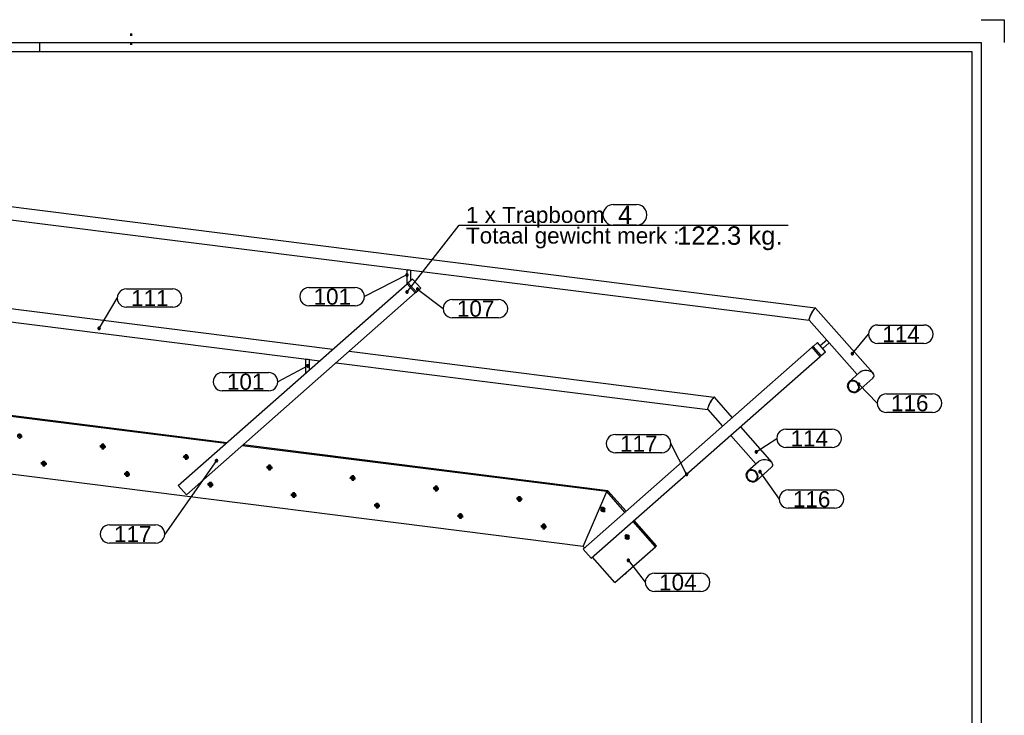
# Model space of a CAD drawing. Header units: millimetres. Extents: x -46 to 795, y -465 to 129.
# Tile 9 of 9: x 581 to 795, y -22 to 129. Entities that reach past the tile are written whole.
import ezdxf
from ezdxf.enums import TextEntityAlignment as Align

# ---------------------------------------------------------------- set-up
doc = ezdxf.new("R2010")
doc.units = ezdxf.units.MM
doc.linetypes.add('DOT', pattern=[2, 0.5, -1.5])
doc.linetypes.add('STRICHPUNKT2', pattern=[18.5, 10, -4, 0.5, -4])
doc.layers.get('0').update_dxf_attribs({"linetype": 'CONTINUOUS'})
for name, color, linetype in [('DIM49', 4, 'CONTINUOUS'), ('TXT_ALL', 7, 'CONTINUOUS'), ('TXT_DIM49', 2, 'CONTINUOUS')]:
    doc.layers.add(name, color=color, linetype=linetype)
doc.layers.add('LE_ALL', color=7, linetype='CONTINUOUS', lineweight=50)
doc.styles.add('ARIAL', font='arial.ttf')

# ---------------------------------------------------------------- blocks, each defined once
blk = doc.blocks.new('DINA1_00002', base_point=(-38.96, -457.66))
for p, q in [((585.04, 124.34), (585.04, 122.34)), ((790.04, 124.34), (790.04, -459.66)), ((788.04, 122.34), (-38.96, 122.34))]:
    blk.add_line(p, q)
for points in [[(790.04, 129.34), (795.04, 129.34), (795.04, 124.34)], [(-40.96, -459.66), (-40.96, 124.34), (790.04, 124.34)], [(-38.96, -457.66), (788.04, -457.66), (788.04, 122.34)]]:
    blk.add_lwpolyline(points)
at = {"layer": 'LE_ALL', "linetype": 'DOT'}
blk.add_line((605.04, 126.34), (605.04, 122.34), dxfattribs=at)
blk = doc.blocks.new('_ZBL0024_00001')
blk.add_blockref('DINA1_00002', (-38.96, -457.66))
blk = doc.blocks.new('Brede Strip 10x200_00039', base_point=(441.24, 50.6))
for p, q in [((703.36, 14.65), (441.17, 47.68)), ((625.62, 37.01), (538.31, 48.01)), ((625.85, 37.22), (538.54, 48.22)), ((708.53, 26.57), (629.14, 36.57)), ((708.77, 26.77), (629.38, 36.78))]:
    blk.add_line(p, q)
blk.add_lwpolyline([(703.36, 14.65), (708.53, 26.57), (708.77, 26.77)])
for centre, start_param, end_param in [((580.71, 38.67), 3.141593, 6.283185), ((580.71, 38.67), 6.283185, 9.424778), ((580.95, 38.88), 3.533338, 5.89144), ((598.84, 36.38), 3.141593, 6.283185), ((598.84, 36.38), 0, 3.141593), ((599.08, 36.59), 3.533338, 5.89144), ((616.98, 34.1), 3.141593, 6.283185), ((616.98, 34.1), 0, 3.141593), ((617.21, 34.31), 3.533338, 5.89144), ((586, 32.67), 3.141593, 6.283185), ((586, 32.67), 0, 3.141593), ((586.24, 32.88), 3.533338, 5.89144), ((635.11, 31.82), 3.141593, 6.283185), ((635.11, 31.82), 6.283185, 9.424778), ((635.35, 32.02), 3.533338, 5.89144), ((604.14, 30.38), 3.141593, 6.283185), ((604.14, 30.38), 0, 3.141593), ((604.37, 30.59), 3.533338, 5.89144), ((653.25, 29.53), 0, 3.141593), ((622.27, 28.1), 3.141593, 6.283185), ((622.27, 28.1), 6.283185, 9.424778), ((622.51, 28.31), 3.533338, 5.89144), ((653.25, 29.53), 3.141593, 6.283185), ((653.48, 29.74), 3.533338, 5.89144), ((640.4, 25.82), 3.141593, 6.283185), ((640.4, 25.82), 0, 3.141593), ((640.64, 26.02), 3.533338, 5.89144), ((671.38, 27.25), 3.141593, 6.283185), ((671.38, 27.25), 6.283185, 9.424778), ((671.62, 27.45), 3.533338, 5.89144), ((658.54, 23.53), 3.141593, 6.283185), ((658.54, 23.53), 0, 3.141593), ((658.77, 23.74), 3.533338, 5.89144), ((689.51, 24.96), 3.141593, 6.283185), ((689.51, 24.96), 0, 3.141593), ((689.75, 25.17), 3.533338, 5.89144), ((676.67, 21.25), 3.141593, 6.283185), ((676.67, 21.25), 0, 3.141593), ((676.91, 21.45), 3.533338, 5.89144), ((694.81, 18.96), 3.141593, 6.283185), ((694.81, 18.96), 0, 3.141593), ((695.04, 19.17), 3.533338, 5.89144)]:
    blk.add_ellipse(centre, major_axis=(0.309, -0.35), ratio=0.881917, start_param=start_param, end_param=end_param)
blk = doc.blocks.new('_00041', base_point=(689.82, 25.23))
at = {"layer": 'LE_ALL', "color": 1, "linetype": 'STRICHPUNKT2'}
for p, q in [((580.95, 38.88), (580.51, 38.93)), ((581.02, 38.94), (580.64, 38.61)), ((580.71, 38.67), (581.33, 38.59)), ((580.95, 38.88), (580.95, 39.01)), ((580.95, 38.88), (581.08, 38.86)), ((580.95, 38.88), (580.95, 38.44)), ((598.84, 36.38), (598.22, 36.46)), ((599.08, 36.59), (598.64, 36.65)), ((599.15, 36.66), (598.77, 36.32)), ((598.84, 36.38), (598.84, 37.01)), ((599.08, 36.59), (599.08, 36.73)), ((599.08, 36.59), (599.21, 36.58)), ((599.08, 36.59), (599.08, 36.15)), ((598.84, 36.38), (599.47, 36.31)), ((598.84, 36.38), (598.84, 35.76)), ((617.21, 34.31), (616.78, 34.36)), ((617.28, 34.37), (616.91, 34.04)), ((616.98, 34.1), (616.98, 34.73)), ((617.21, 34.31), (617.21, 34.44)), ((617.21, 34.31), (617.35, 34.29)), ((617.21, 34.31), (617.21, 33.87)), ((586, 32.67), (585.38, 32.75)), ((586.24, 32.88), (585.8, 32.93)), ((586.31, 32.94), (585.93, 32.61)), ((586, 32.67), (586, 33.3)), ((586, 32.67), (586.63, 32.59)), ((586, 32.67), (586, 32.04)), ((586.24, 32.88), (586.24, 33.01)), ((586.24, 32.88), (586.37, 32.86)), ((586.24, 32.88), (586.24, 32.44)), ((616.98, 34.1), (616.35, 34.18)), ((616.98, 34.1), (617.6, 34.02)), ((616.98, 34.1), (616.98, 33.47)), ((635.11, 31.82), (635.11, 32.44)), ((635.35, 32.02), (635.35, 32.16)), ((604.14, 30.38), (603.51, 30.46)), ((604.37, 30.59), (603.93, 30.65)), ((604.44, 30.66), (604.06, 30.32)), ((604.14, 30.38), (604.14, 31.01)), ((604.14, 30.38), (604.76, 30.31)), ((604.14, 30.38), (604.14, 29.76)), ((604.37, 30.59), (604.37, 30.73)), ((604.37, 30.59), (604.5, 30.58)), ((604.37, 30.59), (604.37, 30.15)), ((635.11, 31.82), (634.49, 31.89)), ((635.35, 32.02), (634.91, 32.08)), ((635.42, 32.09), (635.04, 31.75)), ((635.11, 31.82), (635.74, 31.74)), ((635.11, 31.82), (635.11, 31.19)), ((635.35, 32.02), (635.48, 32.01)), ((635.35, 32.02), (635.35, 31.58)), ((653.25, 29.53), (653.25, 30.16)), ((622.27, 28.1), (621.65, 28.18)), ((622.51, 28.31), (622.07, 28.36)), ((622.58, 28.37), (622.2, 28.04)), ((622.27, 28.1), (622.27, 28.73)), ((622.27, 28.1), (622.89, 28.02)), ((622.27, 28.1), (622.27, 27.47)), ((622.51, 28.31), (622.51, 28.44)), ((622.51, 28.31), (622.64, 28.29)), ((622.51, 28.31), (622.51, 27.87)), ((653.25, 29.53), (652.62, 29.61)), ((653.48, 29.74), (653.05, 29.79)), ((653.55, 29.8), (653.18, 29.47)), ((653.25, 29.53), (653.87, 29.45)), ((653.25, 29.53), (653.25, 28.9)), ((653.48, 29.74), (653.48, 29.87)), ((653.48, 29.74), (653.61, 29.72)), ((653.48, 29.74), (653.48, 29.3)), ((671.38, 27.25), (671.38, 27.87)), ((640.4, 25.82), (639.78, 25.89)), ((640.64, 26.02), (640.2, 26.08)), ((640.71, 26.09), (640.33, 25.75)), ((640.4, 25.82), (640.4, 26.44)), ((640.4, 25.82), (641.03, 25.74)), ((640.4, 25.82), (640.4, 25.19)), ((640.64, 26.02), (640.64, 26.16)), ((640.64, 26.02), (640.77, 26.01)), ((640.64, 26.02), (640.64, 25.58)), ((671.38, 27.25), (670.76, 27.32)), ((671.62, 27.45), (671.18, 27.51)), ((671.69, 27.52), (671.31, 27.18)), ((671.38, 27.25), (672, 27.17)), ((671.38, 27.25), (671.38, 26.62)), ((671.62, 27.45), (671.62, 27.59)), ((671.62, 27.45), (671.75, 27.44)), ((671.62, 27.45), (671.62, 27.01)), ((658.54, 23.53), (657.91, 23.61)), ((658.77, 23.74), (658.34, 23.79)), ((658.84, 23.8), (658.47, 23.47)), ((658.54, 23.53), (658.54, 24.16)), ((658.77, 23.74), (658.77, 23.87)), ((658.77, 23.74), (658.91, 23.72)), ((658.77, 23.74), (658.77, 23.3)), ((689.51, 24.96), (688.89, 25.04)), ((689.75, 25.17), (689.31, 25.22)), ((689.82, 25.23), (689.44, 24.9)), ((689.51, 24.96), (689.51, 25.59)), ((689.51, 24.96), (690.14, 24.88)), ((689.51, 24.96), (689.51, 24.33)), ((689.75, 25.17), (689.75, 25.3)), ((689.75, 25.17), (689.88, 25.15)), ((689.75, 25.17), (689.75, 24.73)), ((658.54, 23.53), (659.16, 23.45)), ((658.54, 23.53), (658.54, 22.9)), ((676.91, 21.45), (676.47, 21.51)), ((676.98, 21.52), (676.6, 21.18)), ((676.67, 21.25), (676.67, 21.87)), ((676.91, 21.45), (676.91, 21.59)), ((676.91, 21.45), (677.04, 21.44)), ((676.91, 21.45), (676.91, 21.01)), ((676.67, 21.25), (676.05, 21.32)), ((676.67, 21.25), (677.3, 21.17)), ((676.67, 21.25), (676.67, 20.62)), ((694.81, 18.96), (694.81, 19.59)), ((695.04, 19.17), (695.04, 19.3)), ((694.81, 18.96), (694.18, 19.04)), ((695.04, 19.17), (694.61, 19.22)), ((695.11, 19.23), (694.74, 18.9)), ((694.81, 18.96), (695.43, 18.88)), ((694.81, 18.96), (694.81, 18.33)), ((695.04, 19.17), (695.17, 19.15)), ((695.04, 19.17), (695.04, 18.73))]:
    blk.add_line(p, q, dxfattribs=at)
blk = doc.blocks.new('_00040')
blk.add_blockref('_00041', (689.82, 25.23))
blk = doc.blocks.new('Brede Strip 10x200_00038')
for name, p in [('Brede Strip 10x200_00039', (441.24, 50.6)), ('_00040', (0, 0))]:
    blk.add_blockref(name, p)
blk = doc.blocks.new('SHAPE_00523', base_point=(713.22, 11.59))
at = {"layer": 'DIM49', "color": 3}
for p, q in [((712.96, 11.63), (713.48, 11.63)), ((713.02, 11.43), (713.43, 11.43)), ((713.33, 11.83), (713.12, 11.83)), ((713.22, 11.59), (716.91, 6.82)), ((718.91, 8.82), (728.98, 8.82)), ((728.98, 4.82), (718.91, 4.82))]:
    blk.add_line(p, q, dxfattribs=at)
blk.add_lwpolyline([(713.01, 11.75), (712.98, 11.69), (712.96, 11.62), (712.96, 11.55), (712.98, 11.48), (713.02, 11.43), (713.06, 11.38), (713.12, 11.34), (713.19, 11.33), (713.26, 11.33), (713.33, 11.34), (713.39, 11.38), (713.43, 11.43), (713.47, 11.49), (713.49, 11.55), (713.49, 11.62), (713.47, 11.69), (713.43, 11.75), (713.38, 11.8), (713.32, 11.83), (713.26, 11.85), (713.19, 11.85), (713.12, 11.83), (713.06, 11.79)], close=True, dxfattribs=at)
for centre, start_param, end_param in [((718.91, 6.82), 1.570796, 4.712389), ((728.98, 6.82), 4.712389, 7.853982)]:
    blk.add_ellipse(centre, major_axis=(2, 0), ratio=1, start_param=start_param, end_param=end_param, dxfattribs=at)
at = {"layer": 'TXT_ALL', "style": 'ARIAL'}
blk.add_text('104', height=3.5, dxfattribs=at).set_placement((719.91, 6.82), align=Align.MIDDLE_LEFT)
blk = doc.blocks.new('Brede Strip 10x200_00043', base_point=(707.96, 22.33))
for p, q in [((703.36, 14.65), (708.53, 26.57)), ((708.53, 26.57), (708.77, 26.77)), ((712.49, 22.07), (708.53, 26.57)), ((712.73, 22.28), (708.77, 26.77)), ((719.11, 14.57), (714.26, 20.07)), ((719.35, 14.77), (714.49, 20.28)), ((703.67, 14.3), (703.36, 14.65)), ((710.29, 6.79), (705.44, 12.3))]:
    blk.add_line(p, q)
blk.add_lwpolyline([(710.29, 6.79), (719.11, 14.57), (719.35, 14.77)])
for centre, start_param, end_param in [((707.65, 22.68), 3.141593, 6.283185), ((707.65, 22.68), 6.283185, 9.424778), ((707.88, 22.88), 3.533338, 5.89144), ((712.94, 16.68), 6.283185, 9.424778), ((712.94, 16.68), 3.141593, 6.283185), ((713.18, 16.88), 3.533338, 5.89144)]:
    blk.add_ellipse(centre, major_axis=(0.309, -0.35), ratio=0.881917, start_param=start_param, end_param=end_param)
blk.add_blockref('SHAPE_00523', (713.22, 11.59))
blk = doc.blocks.new('_00045', base_point=(712.94, 16.68))
at = {"layer": 'LE_ALL', "color": 1, "linetype": 'STRICHPUNKT2'}
for p, q in [((707.65, 22.68), (707.21, 23.18)), ((707.58, 22.61), (707.21, 22.29)), ((707.65, 22.68), (707.58, 22.61)), ((707.65, 22.68), (708.09, 23.07)), ((707.65, 22.68), (708.09, 22.18)), ((707.88, 22.88), (707.69, 23.11)), ((707.88, 22.88), (708.08, 22.66)), ((712.94, 16.68), (712.5, 17.18)), ((712.87, 16.61), (712.5, 16.29)), ((712.94, 16.68), (712.87, 16.61)), ((712.94, 16.68), (713.38, 17.07)), ((712.94, 16.68), (713.38, 16.18)), ((713.18, 16.88), (712.98, 17.11)), ((713.18, 16.88), (713.38, 16.66))]:
    blk.add_line(p, q, dxfattribs=at)
blk = doc.blocks.new('_00044')
blk.add_blockref('_00045', (712.94, 16.68))
blk = doc.blocks.new('Brede Strip 10x200_00042')
for name, p in [('Brede Strip 10x200_00043', (707.96, 22.33)), ('_00044', (0, 0))]:
    blk.add_blockref(name, p)
blk = doc.blocks.new('_00048', base_point=(712.58, 8.8))
at = {"layer": 'LE_ALL', "color": 1, "linetype": 'STRICHPUNKT2'}
for p, q in [((716.54, 12.3), (716.68, 12.15)), ((712.58, 8.8), (712.71, 8.65))]:
    blk.add_line(p, q, dxfattribs=at)
blk = doc.blocks.new('_00047')
blk.add_blockref('_00048', (712.58, 8.8))
blk = doc.blocks.new('Strip 80x10_00046')
blk.add_blockref('_00047', (0, 0))
blk = doc.blocks.new('Constructie buis 42.4x2.6_00051', base_point=(752.54, 63.91))
for p, q in [((481.45, 100.9), (753.95, 66.57)), ((481.1, 98.09), (752.55, 63.9))]:
    blk.add_line(p, q)
for start_param, end_param in [(3.20635, 6.218433), (3.076835, 3.20635)]:
    blk.add_ellipse((753.26, 65.23), major_axis=(-0.71, -1.33), ratio=0.171573, start_param=start_param, end_param=end_param)
blk = doc.blocks.new('Constructie buis 42.4x2.6_00050')
blk.add_blockref('Constructie buis 42.4x2.6_00051', (752.54, 63.91))
blk = doc.blocks.new('SHAPE_00525', base_point=(598.05, 62.12))
at = {"layer": 'DIM49', "color": 3}
for p, q in [((598.05, 62.12), (602, 68.71)), ((604, 70.71), (614.06, 70.71)), ((614.06, 66.71), (604, 66.71)), ((598.31, 62.16), (597.79, 62.16)), ((598.16, 62.36), (597.94, 62.36)), ((598.25, 61.96), (597.84, 61.96))]:
    blk.add_line(p, q, dxfattribs=at)
blk.add_lwpolyline([(597.97, 61.87), (598.04, 61.86), (598.11, 61.86), (598.17, 61.89), (598.23, 61.93), (598.27, 61.98), (598.3, 62.05), (598.31, 62.12), (598.3, 62.18), (598.28, 62.25), (598.24, 62.3), (598.18, 62.35), (598.12, 62.37), (598.05, 62.38), (597.98, 62.38), (597.92, 62.35), (597.86, 62.31), (597.82, 62.26), (597.79, 62.19), (597.78, 62.12), (597.79, 62.06), (597.82, 61.99), (597.86, 61.94), (597.91, 61.89)], close=True, dxfattribs=at)
for centre, start_param, end_param in [((604, 68.71), 1.570796, 4.712389), ((614.06, 68.71), 4.712389, 7.853982)]:
    blk.add_ellipse(centre, major_axis=(2, 0), ratio=1, start_param=start_param, end_param=end_param, dxfattribs=at)
at = {"layer": 'TXT_ALL', "style": 'ARIAL'}
blk.add_text('111', height=3.5, dxfattribs=at).set_placement((605, 68.71), align=Align.MIDDLE_LEFT)
blk = doc.blocks.new('Constructie buis 42.4x2.6_00053', base_point=(730.49, 44.46))
for p, q in [((561.62, 68.58), (648.93, 57.58)), ((558.8, 66.08), (646.11, 55.08)), ((652.46, 57.13), (731.9, 47.12)), ((649.63, 54.64), (730.5, 44.45))]:
    blk.add_line(p, q)
for start_param, end_param in [(3.20635, 6.218428), (3.076823, 3.20635)]:
    blk.add_ellipse((731.21, 45.79), major_axis=(-0.71, -1.33), ratio=0.171573, start_param=start_param, end_param=end_param)
blk.add_blockref('SHAPE_00525', (598.05, 62.12))
blk = doc.blocks.new('Constructie buis 42.4x2.6_00052')
blk.add_blockref('Constructie buis 42.4x2.6_00053', (730.49, 44.46))
blk = doc.blocks.new('SHAPE_00527', base_point=(761.98, 56.63))
at = {"layer": 'DIM49', "color": 3}
for p, q in [((767.49, 62.85), (777.55, 62.85)), ((761.98, 56.63), (765.49, 60.85)), ((777.55, 58.85), (767.49, 58.85)), ((762.24, 56.66), (761.72, 56.66)), ((762.19, 56.46), (761.78, 56.46)), ((762.09, 56.86), (761.87, 56.86))]:
    blk.add_line(p, q, dxfattribs=at)
blk.add_lwpolyline([(761.87, 56.39), (761.94, 56.37), (762.01, 56.36), (762.07, 56.38), (762.13, 56.41), (762.18, 56.46), (762.22, 56.52), (762.24, 56.58), (762.24, 56.65), (762.23, 56.72), (762.2, 56.78), (762.15, 56.83), (762.09, 56.86), (762.02, 56.89), (761.96, 56.89), (761.89, 56.87), (761.83, 56.84), (761.78, 56.79), (761.74, 56.74), (761.72, 56.67), (761.72, 56.6), (761.73, 56.53), (761.77, 56.47), (761.81, 56.42)], close=True, dxfattribs=at)
for centre, start_param, end_param in [((767.49, 60.85), 1.570796, 4.712389), ((777.55, 60.85), 4.712389, 7.853982)]:
    blk.add_ellipse(centre, major_axis=(2, 0), ratio=1, start_param=start_param, end_param=end_param, dxfattribs=at)
at = {"layer": 'TXT_ALL', "style": 'ARIAL'}
blk.add_text('114', height=3.5, dxfattribs=at).set_placement((768.49, 60.85), align=Align.MIDDLE_LEFT)
blk = doc.blocks.new('Constructie buis 42.4x2.6_00055', base_point=(763.56, 52.54))
for p, q in [((753.98, 66.55), (766.5, 52.35)), ((752.54, 63.91), (763, 52.04))]:
    blk.add_line(p, q)
for centre, major_axis, ratio, start_param, end_param in [((753.26, 65.23), (-0.71, -1.33), 0.171573, 3.076835, 6.218428), ((765, 51.92), (1.71, -0.11), 0.599371, 0.539957, 2.601636), ((765, 51.92), (1.71, -0.11), 0.599371, 5.743204, 6.823142)]:
    blk.add_ellipse(centre, major_axis=major_axis, ratio=ratio, start_param=start_param, end_param=end_param)
blk.add_blockref('SHAPE_00527', (761.98, 56.63))
blk = doc.blocks.new('Constructie buis 42.4x2.6_00054')
blk.add_blockref('Constructie buis 42.4x2.6_00055', (763.56, 52.54))
blk = doc.blocks.new('SHAPE_00529', base_point=(741.06, 35.22))
at = {"layer": 'DIM49', "color": 3}
for p, q in [((747.52, 40.17), (757.59, 40.17)), ((741.06, 35.22), (745.52, 38.17)), ((741.32, 35.26), (740.8, 35.26)), ((741.27, 35.06), (740.86, 35.06)), ((741.18, 35.46), (740.95, 35.46)), ((757.59, 36.17), (747.52, 36.17))]:
    blk.add_line(p, q, dxfattribs=at)
blk.add_lwpolyline([(740.89, 35.03), (740.95, 34.99), (741.01, 34.97), (741.08, 34.96), (741.15, 34.97), (741.21, 35), (741.26, 35.05), (741.3, 35.11), (741.32, 35.17), (741.33, 35.24), (741.31, 35.31), (741.28, 35.37), (741.24, 35.42), (741.18, 35.46), (741.12, 35.48), (741.05, 35.49), (740.98, 35.47), (740.92, 35.44), (740.87, 35.4), (740.83, 35.34), (740.81, 35.28), (740.8, 35.21), (740.81, 35.14), (740.84, 35.08)], close=True, dxfattribs=at)
for centre, start_param, end_param in [((747.52, 38.17), 1.570796, 4.712389), ((757.59, 38.17), 4.712389, 7.853982)]:
    blk.add_ellipse(centre, major_axis=(2, 0), ratio=1, start_param=start_param, end_param=end_param, dxfattribs=at)
at = {"layer": 'TXT_ALL', "style": 'ARIAL'}
blk.add_text('114', height=3.5, dxfattribs=at).set_placement((748.52, 38.17), align=Align.MIDDLE_LEFT)
blk = doc.blocks.new('Constructie buis 42.4x2.6_00057', base_point=(741.51, 33.09))
for p, q in [((731.93, 47.11), (735.84, 42.67)), ((730.49, 44.46), (733.72, 40.8)), ((735.49, 38.8), (740.95, 32.6)), ((737.61, 40.67), (744.45, 32.91))]:
    blk.add_line(p, q)
for centre, major_axis, ratio, start_param, end_param in [((731.21, 45.79), (-0.71, -1.33), 0.171573, 3.076835, 6.218428), ((742.95, 32.48), (1.71, -0.11), 0.599371, 0.539957, 2.601636), ((742.95, 32.48), (1.71, -0.11), 0.599371, 5.743204, 6.823142)]:
    blk.add_ellipse(centre, major_axis=major_axis, ratio=ratio, start_param=start_param, end_param=end_param)
blk.add_blockref('SHAPE_00529', (741.06, 35.22))
blk = doc.blocks.new('Constructie buis 42.4x2.6_00056')
blk.add_blockref('Constructie buis 42.4x2.6_00057', (741.51, 33.09))
blk = doc.blocks.new('SHAPE_00531', base_point=(725.9, 30.34))
at = {"layer": 'DIM49', "color": 3}
for p, q in [((710.41, 39.02), (720.48, 39.02)), ((725.9, 30.34), (722.48, 37.02)), ((720.48, 35.02), (710.41, 35.02)), ((726.16, 30.38), (725.64, 30.38)), ((726.11, 30.18), (725.7, 30.18)), ((726.01, 30.58), (725.79, 30.58))]:
    blk.add_line(p, q, dxfattribs=at)
blk.add_lwpolyline([(726.08, 30.15), (726.12, 30.2), (726.15, 30.26), (726.16, 30.33), (726.16, 30.4), (726.14, 30.46), (726.1, 30.52), (726.04, 30.57), (725.98, 30.59), (725.91, 30.61), (725.85, 30.6), (725.78, 30.58), (725.73, 30.54), (725.68, 30.49), (725.65, 30.42), (725.64, 30.36), (725.64, 30.29), (725.67, 30.22), (725.71, 30.17), (725.76, 30.12), (725.82, 30.09), (725.89, 30.08), (725.96, 30.09), (726.02, 30.11)], close=True, dxfattribs=at)
for centre, start_param, end_param in [((710.41, 37.02), 1.570796, 4.712389), ((720.48, 37.02), 4.712389, 7.853982)]:
    blk.add_ellipse(centre, major_axis=(2, 0), ratio=1, start_param=start_param, end_param=end_param, dxfattribs=at)
at = {"layer": 'TXT_ALL', "style": 'ARIAL'}
blk.add_text('117', height=3.5, dxfattribs=at).set_placement((711.41, 37.02), align=Align.MIDDLE_LEFT)
blk = doc.blocks.new('Koker 40x40x4 EN 10219-2_00060', base_point=(703.39, 14.05))
for p, q in [((703.39, 14.05), (753.22, 57.99)), ((754.98, 55.99), (753.22, 57.99)), ((705.16, 12.05), (754.98, 55.99)), ((703.39, 14.05), (705.16, 12.05))]:
    blk.add_line(p, q)
blk.add_blockref('SHAPE_00531', (725.9, 30.34))
blk = doc.blocks.new('Koker 40x40x4 EN 10219-2_00059')
blk.add_blockref('Koker 40x40x4 EN 10219-2_00060', (703.39, 14.05))
blk = doc.blocks.new('Massieve as 12_00062', base_point=(756.78, 59.1))
for p, q in [((756.39, 59.54), (755, 58.32)), ((756.92, 58.94), (755.53, 57.72))]:
    blk.add_line(p, q)
blk.add_ellipse((756.78, 59.35), major_axis=(0.265, -0.3), ratio=0.471405, start_param=4.228238, end_param=5.19654)
blk = doc.blocks.new('Massieve as 12_00061')
blk.add_blockref('Massieve as 12_00062', (756.78, 59.1))
blk = doc.blocks.new('Strip 40x5_00064', base_point=(755.2, 56.19))
for p, q in [((753.44, 58.19), (753.22, 57.99)), ((754.98, 55.99), (753.22, 57.99)), ((754.38, 59.02), (753.44, 58.19)), ((755.2, 56.19), (753.44, 58.19)), ((756.15, 57.02), (754.38, 59.02)), ((754.98, 55.99), (755.2, 56.19)), ((755.2, 56.19), (756.15, 57.02))]:
    blk.add_line(p, q)
blk = doc.blocks.new('Strip 40x5_00063')
blk.add_blockref('Strip 40x5_00064', (755.2, 56.19))
blk = doc.blocks.new('Baluster_00058')
for name in ['Koker 40x40x4 EN 10219-2_00059', 'Strip 40x5_00063', 'Massieve as 12_00061']:
    blk.add_blockref(name, (0, 0))
blk = doc.blocks.new('SHAPE_00537', base_point=(623.59, 33.31))
at = {"layer": 'DIM49', "color": 3}
for p, q in [((623.59, 33.31), (612.34, 17.33)), ((623.33, 33.35), (623.85, 33.35)), ((623.38, 33.15), (623.79, 33.15)), ((623.47, 33.55), (623.7, 33.55)), ((600.28, 19.33), (610.34, 19.33)), ((610.34, 15.33), (600.28, 15.33))]:
    blk.add_line(p, q, dxfattribs=at)
blk.add_lwpolyline([(623.68, 33.56), (623.61, 33.57), (623.54, 33.57), (623.48, 33.55), (623.42, 33.51), (623.37, 33.46), (623.34, 33.4), (623.32, 33.34), (623.33, 33.27), (623.35, 33.2), (623.38, 33.14), (623.44, 33.1), (623.5, 33.07), (623.56, 33.05), (623.63, 33.05), (623.7, 33.07), (623.76, 33.11), (623.8, 33.16), (623.83, 33.22), (623.85, 33.29), (623.85, 33.36), (623.83, 33.42), (623.79, 33.48), (623.74, 33.53)], close=True, dxfattribs=at)
for centre, start_param, end_param in [((600.28, 17.33), 1.570796, 4.712389), ((610.34, 17.33), 4.712389, 7.853982)]:
    blk.add_ellipse(centre, major_axis=(2, 0), ratio=1, start_param=start_param, end_param=end_param, dxfattribs=at)
at = {"layer": 'TXT_ALL', "style": 'ARIAL'}
blk.add_text('117', height=3.5, dxfattribs=at).set_placement((601.28, 17.33), align=Align.MIDDLE_LEFT)
blk = doc.blocks.new('Koker 40x40x4 EN 10219-2_00085', base_point=(615.27, 27.89))
for p, q in [((615.27, 27.89), (665.1, 71.83)), ((666.86, 69.83), (665.1, 71.83)), ((617.04, 25.89), (666.86, 69.83)), ((615.27, 27.89), (617.04, 25.89))]:
    blk.add_line(p, q)
blk.add_blockref('SHAPE_00537', (623.59, 33.31))
blk = doc.blocks.new('Koker 40x40x4 EN 10219-2_00084')
blk.add_blockref('Koker 40x40x4 EN 10219-2_00085', (615.27, 27.89))
blk = doc.blocks.new('SHAPE_00539', base_point=(665.04, 73.75))
at = {"layer": 'DIM49', "color": 3}
for p, q in [((665.04, 73.75), (655.77, 69.03)), ((664.78, 73.78), (665.3, 73.78)), ((664.84, 73.58), (665.24, 73.58)), ((665.15, 73.98), (664.93, 73.98)), ((643.71, 71.03), (653.77, 71.03)), ((653.77, 67.03), (643.71, 67.03))]:
    blk.add_line(p, q, dxfattribs=at)
blk.add_lwpolyline([(665.24, 73.92), (665.18, 73.97), (665.12, 74), (665.05, 74.01), (664.99, 74), (664.92, 73.98), (664.86, 73.94), (664.82, 73.89), (664.79, 73.83), (664.78, 73.76), (664.78, 73.69), (664.81, 73.63), (664.85, 73.57), (664.9, 73.53), (664.96, 73.5), (665.03, 73.48), (665.1, 73.49), (665.16, 73.51), (665.22, 73.55), (665.26, 73.6), (665.29, 73.67), (665.3, 73.73), (665.3, 73.8), (665.28, 73.87)], close=True, dxfattribs=at)
for centre, start_param, end_param in [((643.71, 69.03), 1.570796, 4.712389), ((653.77, 69.03), 4.712389, 7.853982)]:
    blk.add_ellipse(centre, major_axis=(2, 0), ratio=1, start_param=start_param, end_param=end_param, dxfattribs=at)
at = {"layer": 'TXT_ALL', "style": 'ARIAL'}
blk.add_text('101', height=3.5, dxfattribs=at).set_placement((644.71, 69.03), align=Align.MIDDLE_LEFT)
blk = doc.blocks.new('Massieve as 12_00087', base_point=(665.59, 74.85))
for p, q in [((665, 74.93), (665, 71.74)), ((665.8, 74.83), (665.8, 72.45))]:
    blk.add_line(p, q)
blk.add_ellipse((665.4, 74.97), major_axis=(0.4, 0), ratio=0.333333, start_param=3.481844, end_param=5.2202)
blk.add_blockref('SHAPE_00539', (665.04, 73.75))
blk = doc.blocks.new('Massieve as 12_00086')
blk.add_blockref('Massieve as 12_00087', (665.59, 74.85))
blk = doc.blocks.new('SHAPE_00541', base_point=(667.35, 70.65))
at = {"layer": 'DIM49', "color": 3}
for p, q in [((667.46, 70.88), (667.25, 70.88)), ((667.09, 70.68), (667.61, 70.68)), ((667.15, 70.48), (667.56, 70.48)), ((667.35, 70.65), (672.9, 66.41)), ((674.9, 68.41), (684.96, 68.41)), ((684.96, 64.41), (674.9, 64.41))]:
    blk.add_line(p, q, dxfattribs=at)
blk.add_lwpolyline([(667.11, 70.75), (667.09, 70.68), (667.09, 70.61), (667.11, 70.54), (667.15, 70.48), (667.19, 70.44), (667.25, 70.4), (667.32, 70.38), (667.39, 70.38), (667.46, 70.4), (667.51, 70.44), (667.56, 70.49), (667.6, 70.55), (667.62, 70.61), (667.62, 70.68), (667.6, 70.75), (667.56, 70.81), (667.51, 70.85), (667.45, 70.89), (667.39, 70.91), (667.32, 70.91), (667.25, 70.89), (667.19, 70.85), (667.14, 70.81)], close=True, dxfattribs=at)
for centre, start_param, end_param in [((674.9, 66.41), 1.570796, 4.712389), ((684.96, 66.41), 4.712389, 7.853982)]:
    blk.add_ellipse(centre, major_axis=(2, 0), ratio=1, start_param=start_param, end_param=end_param, dxfattribs=at)
at = {"layer": 'TXT_ALL', "style": 'ARIAL'}
blk.add_text('107', height=3.5, dxfattribs=at).set_placement((675.9, 66.41), align=Align.MIDDLE_LEFT)
blk = doc.blocks.new('Strip 40x5_00089', base_point=(667.08, 70.03))
for p, q in [((666.26, 72.86), (665.32, 72.03)), ((668.03, 70.86), (666.26, 72.86)), ((665.32, 72.03), (665.1, 71.83)), ((666.86, 69.83), (665.1, 71.83)), ((667.08, 70.03), (665.32, 72.03)), ((667.08, 70.03), (668.03, 70.86)), ((666.86, 69.83), (667.08, 70.03))]:
    blk.add_line(p, q)
blk.add_blockref('SHAPE_00541', (667.35, 70.65))
blk = doc.blocks.new('Strip 40x5_00088')
blk.add_blockref('Strip 40x5_00089', (667.08, 70.03))
blk = doc.blocks.new('SHAPE_00543', base_point=(643.46, 53.95))
at = {"layer": 'DIM49', "color": 3}
for p, q in [((643.46, 53.95), (636.92, 50.5)), ((643.2, 53.99), (643.72, 53.99)), ((643.26, 53.79), (643.67, 53.79)), ((643.57, 54.19), (643.35, 54.19)), ((624.85, 52.5), (634.92, 52.5)), ((634.92, 48.5), (624.85, 48.5))]:
    blk.add_line(p, q, dxfattribs=at)
blk.add_lwpolyline([(643.66, 54.13), (643.6, 54.17), (643.54, 54.2), (643.47, 54.21), (643.4, 54.21), (643.34, 54.18), (643.28, 54.14), (643.24, 54.09), (643.21, 54.03), (643.2, 53.96), (643.21, 53.89), (643.23, 53.83), (643.27, 53.77), (643.32, 53.73), (643.39, 53.7), (643.45, 53.69), (643.52, 53.69), (643.59, 53.72), (643.64, 53.76), (643.69, 53.81), (643.71, 53.87), (643.73, 53.94), (643.72, 54.01), (643.7, 54.07)], close=True, dxfattribs=at)
for centre, start_param, end_param in [((624.85, 50.5), 1.570796, 4.712389), ((634.92, 50.5), 4.712389, 7.853982)]:
    blk.add_ellipse(centre, major_axis=(2, 0), ratio=1, start_param=start_param, end_param=end_param, dxfattribs=at)
at = {"layer": 'TXT_ALL', "style": 'ARIAL'}
blk.add_text('101', height=3.5, dxfattribs=at).set_placement((625.85, 50.5), align=Align.MIDDLE_LEFT)
blk = doc.blocks.new('Massieve as 12_00091', base_point=(643.54, 55.41))
for p, q in [((642.95, 55.48), (642.95, 52.3)), ((643.75, 55.38), (643.75, 53))]:
    blk.add_line(p, q)
blk.add_ellipse((643.35, 55.52), major_axis=(0.4, 0), ratio=0.333333, start_param=3.481907, end_param=5.220137)
blk.add_blockref('SHAPE_00543', (643.46, 53.95))
blk = doc.blocks.new('Massieve as 12_00090')
blk.add_blockref('Massieve as 12_00091', (643.54, 55.41))
blk = doc.blocks.new('Baluster_00083')
for name in ['Massieve as 12_00086', 'Strip 40x5_00088', 'Koker 40x40x4 EN 10219-2_00084', 'Massieve as 12_00090']:
    blk.add_blockref(name, (0, 0))
blk = doc.blocks.new('SHAPE_00545', base_point=(763.35, 49.94))
at = {"layer": 'DIM49', "color": 3}
for p, q in [((763.1, 49.97), (763.61, 49.97)), ((763.15, 49.77), (763.56, 49.77)), ((763.46, 50.17), (763.24, 50.17)), ((763.35, 49.94), (767.38, 45.83)), ((769.38, 47.83), (779.44, 47.83)), ((779.44, 43.83), (769.38, 43.83))]:
    blk.add_line(p, q, dxfattribs=at)
blk.add_lwpolyline([(763.13, 50.07), (763.1, 50.01), (763.09, 49.94), (763.1, 49.87), (763.12, 49.81), (763.17, 49.75), (763.22, 49.71), (763.28, 49.68), (763.35, 49.67), (763.42, 49.68), (763.48, 49.71), (763.54, 49.75), (763.58, 49.8), (763.61, 49.86), (763.62, 49.93), (763.61, 50), (763.58, 50.06), (763.54, 50.12), (763.49, 50.16), (763.42, 50.19), (763.36, 50.2), (763.29, 50.19), (763.22, 50.16), (763.17, 50.12)], close=True, dxfattribs=at)
for centre, start_param, end_param in [((769.38, 45.83), 1.570796, 4.712389), ((779.44, 45.83), 4.712389, 7.853982)]:
    blk.add_ellipse(centre, major_axis=(2, 0), ratio=1, start_param=start_param, end_param=end_param, dxfattribs=at)
at = {"layer": 'TXT_ALL', "style": 'ARIAL'}
blk.add_text('116', height=3.5, dxfattribs=at).set_placement((770.38, 45.83), align=Align.MIDDLE_LEFT)
blk = doc.blocks.new('Constructie buis 42.4x2.6_00097', base_point=(763.01, 48.52))
for p, q in [((761.26, 50.51), (763.56, 52.54)), ((763.13, 48.39), (766.43, 51.3))]:
    blk.add_line(p, q)
for centre, major_axis, ratio, start_param, end_param in [((765, 51.92), (1.71, -0.11), 0.599371, 5.743228, 8.884821), ((762.19, 49.45), (0.93, -1.06), 0.881917, 3.141593, 6.283185), ((762.19, 49.45), (0.82, -0.93), 0.881917, 3.141593, 6.283185), ((762.19, 49.45), (0.93, -1.06), 0.881917, 6.283185, 9.424778), ((762.19, 49.45), (0.82, -0.93), 0.881917, 6.283185, 9.424778)]:
    blk.add_ellipse(centre, major_axis=major_axis, ratio=ratio, start_param=start_param, end_param=end_param)
blk.add_blockref('SHAPE_00545', (763.35, 49.94))
blk = doc.blocks.new('Constructie buis 42.4x2.6_00096')
blk.add_blockref('Constructie buis 42.4x2.6_00097', (763.01, 48.52))
blk = doc.blocks.new('SHAPE_00547', base_point=(741.85, 30.91))
at = {"layer": 'DIM49', "color": 3}
for p, q in [((741.6, 30.94), (742.11, 30.94)), ((741.65, 30.74), (742.06, 30.74)), ((741.97, 31.14), (741.75, 31.14)), ((741.85, 30.91), (746.03, 24.93)), ((748.03, 26.93), (758.09, 26.93)), ((758.09, 22.93), (748.03, 22.93))]:
    blk.add_line(p, q, dxfattribs=at)
blk.add_lwpolyline([(741.65, 31.08), (741.62, 31.02), (741.6, 30.95), (741.59, 30.88), (741.61, 30.82), (741.64, 30.75), (741.69, 30.7), (741.74, 30.67), (741.81, 30.65), (741.88, 30.64), (741.94, 30.66), (742.01, 30.69), (742.06, 30.74), (742.09, 30.79), (742.11, 30.86), (742.12, 30.93), (742.1, 31), (742.07, 31.06), (742.02, 31.11), (741.97, 31.14), (741.9, 31.16), (741.83, 31.17), (741.76, 31.15), (741.7, 31.12)], close=True, dxfattribs=at)
for centre, start_param, end_param in [((748.03, 24.93), 1.570796, 4.712389), ((758.09, 24.93), 4.712389, 7.853982)]:
    blk.add_ellipse(centre, major_axis=(2, 0), ratio=1, start_param=start_param, end_param=end_param, dxfattribs=at)
at = {"layer": 'TXT_ALL', "style": 'ARIAL'}
blk.add_text('116', height=3.5, dxfattribs=at).set_placement((749.03, 24.93), align=Align.MIDDLE_LEFT)
blk = doc.blocks.new('Constructie buis 42.4x2.6_00099', base_point=(740.96, 29.07))
for p, q in [((739.21, 31.06), (741.51, 33.09)), ((741.08, 28.94), (744.38, 31.86))]:
    blk.add_line(p, q)
for centre, major_axis, ratio, start_param, end_param in [((742.95, 32.48), (1.71, -0.11), 0.599371, 5.743228, 8.884821), ((740.14, 30), (0.93, -1.06), 0.881917, 3.141593, 6.283185), ((740.14, 30), (0.82, -0.93), 0.881917, 3.141593, 6.283185), ((740.14, 30), (0.93, -1.06), 0.881917, 6.283185, 9.424778), ((740.14, 30), (0.82, -0.93), 0.881917, 0, 3.141593)]:
    blk.add_ellipse(centre, major_axis=major_axis, ratio=ratio, start_param=start_param, end_param=end_param)
blk.add_blockref('SHAPE_00547', (741.85, 30.91))
blk = doc.blocks.new('Constructie buis 42.4x2.6_00098')
blk.add_blockref('Constructie buis 42.4x2.6_00099', (740.96, 29.07))
blk = doc.blocks.new('Hekwerk trap_00049')
for name in ['Constructie buis 42.4x2.6_00050', 'Constructie buis 42.4x2.6_00052', 'Baluster_00083', 'Constructie buis 42.4x2.6_00054', 'Baluster_00058', 'Constructie buis 42.4x2.6_00096', 'Constructie buis 42.4x2.6_00056', 'Constructie buis 42.4x2.6_00098']:
    blk.add_blockref(name, (0, 0))
blk = doc.blocks.new('Trapboom_00033')
for name in ['Hekwerk trap_00049', 'Brede Strip 10x200_00038', 'Brede Strip 10x200_00042', 'Strip 80x10_00046']:
    blk.add_blockref(name, (0, 0))
blk = doc.blocks.new('Smits Agro_00032')
blk.add_blockref('Trapboom_00033', (0, 0))
blk = doc.blocks.new('Nijverdal_00031')
blk.add_blockref('Smits Agro_00032', (0, 0))
blk = doc.blocks.new('_A3D0056_00030')
blk.add_blockref('Nijverdal_00031', (0, 0))
blk = doc.blocks.new('_ANS0056_00029')
blk.add_blockref('_A3D0056_00030', (0, 0))
blk = doc.blocks.new('SHAPE_00517', base_point=(665.05, 70.04))
at = {"layer": 'DIM49', "color": 3}
for p, q in [((709.95, 89.08), (715.02, 89.08)), ((665.05, 70.04), (676.38, 84.58)), ((676.38, 84.58), (748.03, 84.58)), ((715.02, 84.58), (709.95, 84.58)), ((665.31, 70.08), (664.79, 70.08)), ((665.26, 69.88), (664.84, 69.88)), ((665.16, 70.28), (664.94, 70.28))]:
    blk.add_line(p, q, dxfattribs=at)
blk.add_lwpolyline([(664.95, 69.8), (665.02, 69.78), (665.08, 69.78), (665.15, 69.8), (665.21, 69.83), (665.26, 69.88), (665.29, 69.94), (665.31, 70), (665.31, 70.07), (665.3, 70.14), (665.26, 70.2), (665.21, 70.25), (665.15, 70.28), (665.09, 70.3), (665.02, 70.3), (664.95, 70.28), (664.89, 70.25), (664.84, 70.2), (664.81, 70.14), (664.79, 70.08), (664.79, 70.01), (664.81, 69.94), (664.84, 69.88), (664.89, 69.83)], close=True, dxfattribs=at)
for centre, start_param, end_param in [((709.95, 86.83), 3.141593, 6.283185), ((715.02, 86.83), 0, 3.141593)]:
    blk.add_ellipse(centre, major_axis=(0, -2.25), ratio=1, start_param=start_param, end_param=end_param, dxfattribs=at)
at = {"layer": 'TXT_ALL', "color": 1, "style": 'ARIAL'}
for s, height, p in [('1 x Trapboom', 3.5, (677.88, 86.83)), ('4', 4, (710.95, 86.83))]:
    blk.add_text(s, height=height, dxfattribs=at).set_placement(p, align=Align.MIDDLE_LEFT)
at = {"layer": 'TXT_ALL', "style": 'ARIAL'}
blk.add_text('122.3 kg.', height=4, dxfattribs=at).set_placement((723.81, 82.33), align=Align.MIDDLE_LEFT)
at = {"layer": 'TXT_DIM49', "style": 'ARIAL'}
blk.add_text('Totaal gewicht merk :', height=3.5, dxfattribs=at).set_placement((677.88, 82.33), align=Align.MIDDLE_LEFT)
blk = doc.blocks.new('PART_1322_00516')
blk.add_blockref('SHAPE_00517', (665.05, 70.04))
blk = doc.blocks.new('VIEW_56_00515')
blk.add_blockref('PART_1322_00516', (0, 0))
blk = doc.blocks.new('DVI_FIGURE_00514')
blk.add_blockref('VIEW_56_00515', (0, 0))

msp = doc.modelspace()

# ---------------------------------------------------------------- block references
for name in ['_ZBL0024_00001', '_ANS0056_00029', 'DVI_FIGURE_00514']:
    msp.add_blockref(name, (0, 0))

doc.saveas('drawing.dxf')
